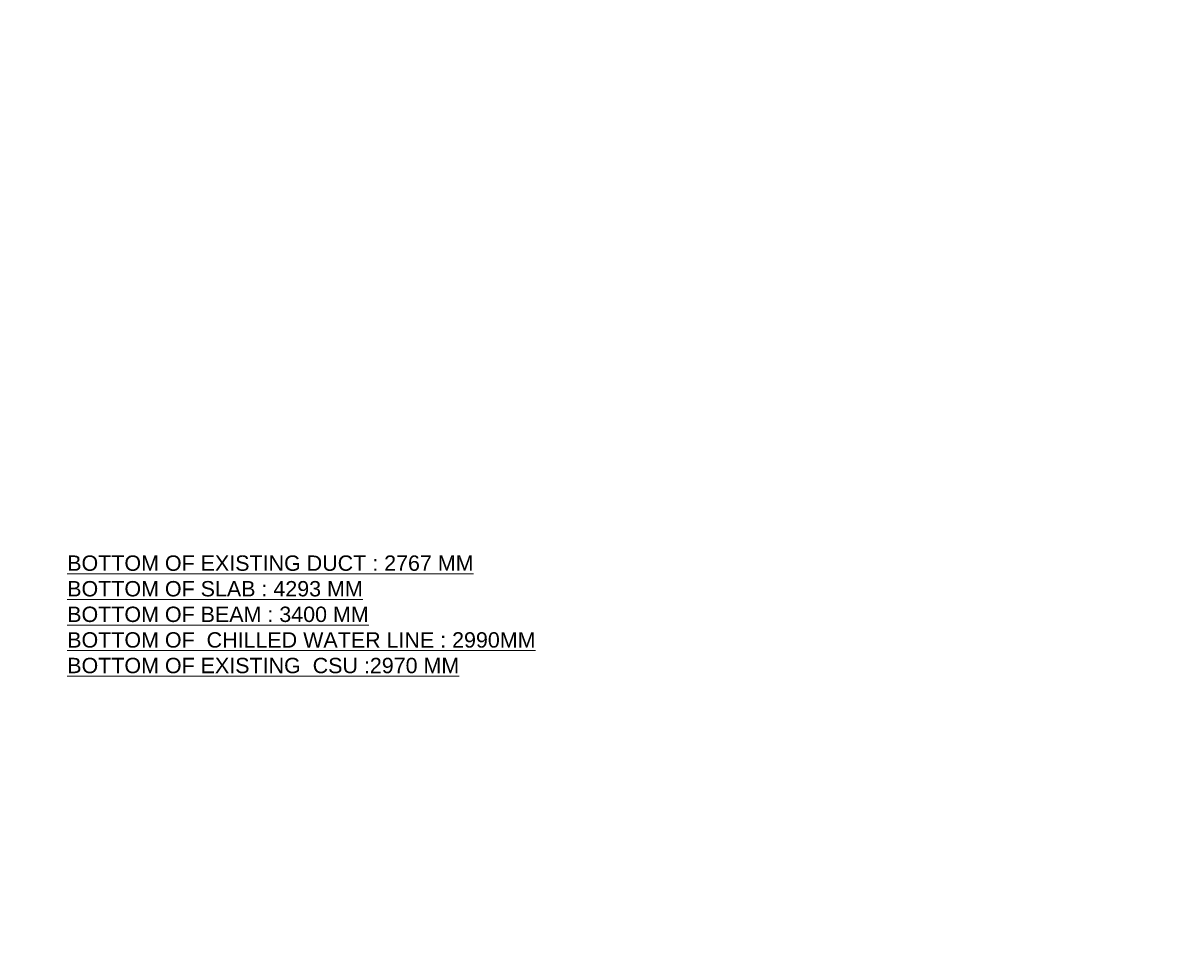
# Model space of a CAD drawing. Header units: millimetres. Extents: x 3501050 to 3719646, y 122984 to 158395.
# Tile 75 of 76: x 3529784 to 3544865, y 140405 to 152514. Entities that reach past the tile are written whole.
import ezdxf

# ---------------------------------------------------------------- set-up
doc = ezdxf.new("R2010")
doc.units = ezdxf.units.MM
doc.linetypes.add('DASHED2', pattern=[0.375, 0.25, -0.125])
for name, color, linetype, lineweight in [('02_EQUIPMENT-TEXT', 7, 'Continuous', 0), ('A Counter', 7, 'Continuous', 25), ('Cable 1-2', 1, 'Continuous', 0), ('F&B AREA', 6, 'Continuous', 18)]:
    doc.layers.add(name, color=color, linetype=linetype, lineweight=lineweight)
doc.styles.add('ANNO', font='arial.ttf')
doc.styles.add('Arial', font='arial.ttf', dxfattribs={"height": 250})
doc.styles.add('arr-1', font='arial.ttf')
doc.styles.add('PDF Arial', font='arial.ttf')

msp = doc.modelspace()

# ---------------------------------------------------------------- texts
at = {"layer": '02_EQUIPMENT-TEXT'}
for s, insert, char_height, width, attachment_point, rotation, style in [('\\pi69.32456;{\\C0;Dual Breading \\P\\pi226.7734;Table}', (3518302.6, 152507.9), 60, 657.776, 1, 0.01348, 'PDF Arial'), ('\\pi251.47326;18-3 \\P\\pi233.97667;Fryer', (3517076.1, 150739.6), 60, 657.776, 1, 0.01348, 'PDF Arial'), ('\\pi132.75092;Tandoor', (3522219.9, 148141.9), 63, 592.449, 1, 359.99187, 'Arial'), ('\\pi221.38395;{\\fArial Narrow|b0|i0|c0|p34;FOOD \\P\\pi136.8171;DISPENSING}', (3520433.6, 145932.7), 45, 584.552, 7, 0.00813, 'Arial')]:
    msp.add_mtext(s, dxfattribs=dict(at, insert=insert, char_height=char_height, width=width, attachment_point=attachment_point, rotation=rotation, style=style))
at = {"layer": '02_EQUIPMENT-TEXT', "insert": (3521442.7, 145746.6), "char_height": 45, "attachment_point": 1, "rotation": 359.99187, "style": 'Arial'}
msp.add_mtext_dynamic_manual_height_columns('\\pi478.70802;{\\fArial Narrow|b0|i0|c0|p34;SNEEZE GUARD}', width=1358.917, gutter_width=500, heights=[0], dxfattribs=at)
at = {"layer": 'A Counter', "linetype": 'DASHED2', "ltscale": 222, "char_height": 100, "width": 1008.878, "attachment_point": 1, "style": 'arr-1'}
for insert in [(3512769.1, 142619.8), (3521655.2, 142619.8)]:
    msp.add_mtext('\\pi42.26281;1400MM WIDE \\P\\pi310.16868;AISLE', dxfattribs=dict(at, insert=insert))
at = {"layer": 'Cable 1-2', "char_height": 125, "width": 4245.231, "attachment_point": 1, "style": 'arr-1'}
for insert in [(3520024.3, 140985.2), (3511200, 140737.9)]:
    msp.add_mtext('\\pi1592.77222;ENTRY  EXIT', dxfattribs=dict(at, insert=insert))
at = {"layer": 'F&B AREA', "color": 5, "ltscale": 0.6, "insert": (3530358.1, 145580.8), "char_height": 200, "width": 6376.85, "attachment_point": 1, "style": 'ANNO'}
msp.add_mtext('{\\LBOTTOM OF EXISTING DUCT : 2767 MM\\PBOTTOM OF SLAB : 4293 MM\\PBOTTOM OF BEAM : 3400 MM\\PBOTTOM OF  CHILLED WATER LINE : 2990MM\\PBOTTOM OF EXISTING  CSU :2970 MM}', dxfattribs=at)

doc.saveas('drawing.dxf')
